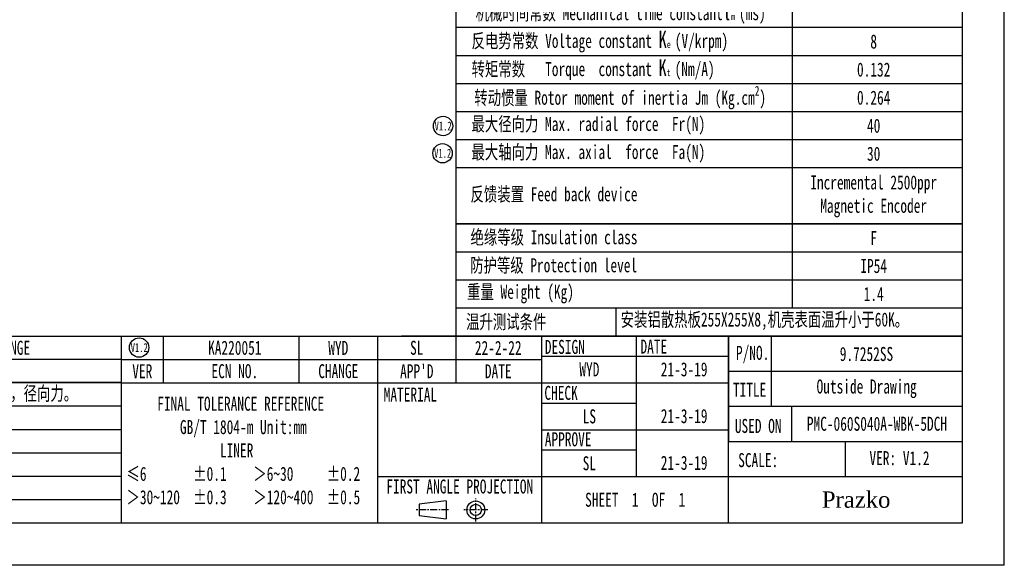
# Model space of a CAD drawing. Extents: x 8881 to 9574, y 555 to 1045.
# Tile 5 of 7: x 9223 to 9574, y 555 to 749. Entities that reach past the tile are written whole.
import ezdxf

# ---------------------------------------------------------------- set-up
doc = ezdxf.new("R2010")
doc.units = 0
doc.header["$MEASUREMENT"] = 0
doc.linetypes.add('CENTER', pattern=[2, 1.25, -0.25, 0.25, -0.25])
doc.layers.get('0').update_dxf_attribs({"linetype": 'CONTINUOUS'})
for name, color, linetype in [('01_SOLID', 7, 'CONTINUOUS'), ('BORDER', 7, 'CONTINUOUS'), ('dimensoin', 7, 'CONTINUOUS')]:
    doc.layers.add(name, color=color, linetype=linetype)
doc.styles.add('FS', font='txt', dxfattribs={"bigfont": 'hztxt.shx'})
doc.styles.get("Standard").update_dxf_attribs({"font": 'SimSun.ttf', "width": 0.7, "height": 5})

msp = doc.modelspace()

# ---------------------------------------------------------------- linework, layer by layer
at = {"color": 7, "linetype": 'Continuous', "lineweight": 30}
for p, q in [((9558.8559, 1029.86915), (9558.8559, 569.86915)), ((9128.8559, 636.53582), (9258.8559, 636.53582)), ((9128.85594, 636.53583), (9258.85594, 636.53583)), ((9258.8559, 636.53582), (9258.8559, 569.86915)), ((9258.8559, 636.53582), (9558.8559, 636.53582)), ((9558.8559, 569.86915), (8903.8559, 569.86915))]:
    msp.add_line(p, q, dxfattribs=at)
at = {"layer": '01_SOLID', "color": 1, "linetype": 'CENTER', "ltscale": 2}
for p, q in [((9385.31915, 570.50021), (9385.31915, 578.70094)), ((9375.58931, 574.60057), (9364.02647, 574.60057)), ((9389.60346, 574.60057), (9381.03484, 574.60057))]:
    msp.add_line(p, q, dxfattribs=at)
at = {"layer": '01_SOLID', "color": 2}
for centre in [(9373.64471, 711.46742), (9373.4678, 701.74325), (9265.22663, 632.48268)]:
    msp.add_circle(centre, 3.4565, dxfattribs=at)
at = {"layer": 'BORDER', "color": 1}
for p, q in [((9573.8559, 554.86915), (9573.8559, 1044.91915)), ((9573.85589, 554.86915), (8880.85589, 554.86915))]:
    msp.add_line(p, q, dxfattribs=at)
at = {"layer": 'dimensoin', "color": 2, "lineweight": 25}
for p, q in [((9378.2732, 746.53582), (9378.2732, 756.53582)), ((9378.2732, 746.53582), (9378.2732, 756.53582)), ((9378.2732, 746.53582), (9378.2732, 756.53582)), ((9498.27315, 746.53582), (9498.27315, 756.53582)), ((9558.85555, 746.5358), (9378.27315, 746.5358)), ((9378.2732, 736.53582), (9378.2732, 746.53582)), ((9378.2732, 736.53582), (9378.2732, 746.53582)), ((9378.2732, 736.53582), (9378.2732, 746.53582)), ((9498.27315, 736.53582), (9498.27315, 746.53582)), ((9558.85555, 736.5358), (9378.27315, 736.5358)), ((9378.2732, 726.53582), (9378.2732, 736.53582)), ((9378.2732, 726.53582), (9378.2732, 736.53582)), ((9378.2732, 726.53582), (9378.2732, 736.53582)), ((9498.27315, 726.53582), (9498.27315, 736.53582)), ((9558.85555, 726.5358), (9378.27315, 726.5358)), ((9378.2732, 716.53582), (9378.2732, 726.53582)), ((9378.2732, 716.53582), (9378.2732, 726.53582)), ((9378.2732, 716.53582), (9378.2732, 726.53582)), ((9498.27315, 716.53582), (9498.27315, 726.53582)), ((9558.8556, 716.53582), (9378.2732, 716.53582)), ((9378.2732, 706.53582), (9378.2732, 716.53582)), ((9498.27315, 706.53582), (9498.27315, 716.53582)), ((9558.85555, 706.5358), (9378.27315, 706.5358)), ((9378.2732, 696.53582), (9378.2732, 706.53582)), ((9498.27315, 696.53582), (9498.27315, 706.53582)), ((9378.27315, 676.5358), (9378.2732, 696.53582)), ((9558.85555, 696.5358), (9378.27315, 696.5358)), ((9558.85555, 696.5358), (9378.27315, 696.5358)), ((9558.85555, 696.5358), (9378.27315, 696.5358)), ((9558.85555, 696.5358), (9378.27315, 696.5358)), ((9558.85555, 696.5358), (9378.27315, 696.5358)), ((9378.2732, 686.53582), (9378.2732, 696.53582)), ((9378.2732, 686.53582), (9378.2732, 696.53582)), ((9378.2732, 686.53582), (9378.2732, 696.53582)), ((9498.27315, 676.53582), (9498.27315, 696.53582)), ((9558.85555, 676.5358), (9378.27315, 676.5358)), ((9378.27315, 676.5358), (9558.85556, 676.5358)), ((9378.27315, 676.5358), (9558.85556, 676.5358)), ((9378.2732, 666.53582), (9378.2732, 676.53582)), ((9378.2732, 666.53582), (9378.2732, 676.53582)), ((9378.2732, 666.53582), (9378.2732, 676.53582)), ((9558.8556, 676.53582), (9378.2732, 676.53582)), ((9558.8556, 676.5358), (9378.2732, 676.5358)), ((9378.2732, 676.5358), (9558.85561, 676.5358)), ((9378.2732, 676.5358), (9558.85561, 676.5358)), ((9498.27315, 666.53582), (9498.27315, 676.53582)), ((9558.85555, 666.53581), (9378.27315, 666.53581)), ((9378.2732, 656.53582), (9378.2732, 666.53582)), ((9378.2732, 656.53582), (9378.2732, 666.53582)), ((9498.27315, 656.53582), (9498.27315, 666.53582)), ((9558.8556, 656.53582), (9378.27315, 656.53582)), ((9558.8556, 656.53582), (9378.27315, 656.53582)), ((9378.27324, 636.53582), (9378.27315, 656.53582)), ((9378.2732, 646.53582), (9378.2732, 656.53582)), ((9378.2732, 646.53582), (9378.2732, 656.53582)), ((9558.85555, 656.5358), (9378.2732, 656.5358)), ((9558.85556, 656.5358), (9378.2732, 656.5358)), ((9498.27315, 646.53582), (9498.27315, 656.53582)), ((9558.85563, 646.53585), (9378.27323, 646.53585)), ((9435.34795, 636.53585), (9435.34795, 646.53585)), ((9273.85594, 636.53583), (9273.85594, 619.86917)), ((9322.2732, 619.86915), (9322.2732, 636.53582)), ((9350.2732, 636.53582), (9350.2732, 569.86915)), ((9558.8559, 636.53582), (9358.8559, 636.53582)), ((9378.2732, 619.86915), (9378.2732, 636.53582)), ((9408.8559, 569.86915), (9408.8559, 636.53582)), ((9442.66164, 586.53582), (9442.66164, 636.53582)), ((9475.52257, 636.53582), (9475.52257, 611.53582)), ((9475.52257, 569.86915), (9475.52257, 636.53582)), ((9490.64726, 636.53582), (9490.64726, 611.53582)), ((9475.52257, 629.33582), (9408.8559, 629.33582)), ((9258.85594, 628.2025), (9128.85594, 628.2025)), ((9258.85594, 628.2025), (9408.85594, 628.2025)), ((9258.85594, 628.2025), (9408.85594, 628.2025)), ((9258.85594, 628.2025), (9408.85594, 628.2025)), ((9258.85594, 628.2025), (9408.85594, 628.2025)), ((9475.52257, 624.03582), (9475.52257, 599.03582)), ((9475.52257, 624.03582), (9558.8559, 624.03582)), ((9258.8559, 619.86915), (9128.8559, 619.86915)), ((9258.85594, 619.97188), (9128.85594, 619.97188)), ((9258.85594, 619.97188), (9128.85594, 619.97188)), ((9258.85594, 619.86915), (9128.85594, 619.86915)), ((9258.8559, 619.86915), (9408.8559, 619.86915)), ((9408.8559, 619.86915), (9475.52257, 619.86915)), ((9408.8559, 619.86915), (9475.52257, 619.86915)), ((9408.8559, 619.86915), (9475.52257, 619.86915)), ((9258.8559, 611.53582), (9128.8559, 611.53582)), ((9408.8559, 612.66915), (9442.66164, 612.66915)), ((9475.52257, 611.53582), (9558.8559, 611.53582)), ((9497.98934, 611.53582), (9497.98934, 599.03582)), ((9258.8559, 603.20248), (9128.8559, 603.20248)), ((9258.85594, 603.20248), (9128.85594, 603.20248)), ((9408.8559, 603.20249), (9475.52257, 603.20249)), ((9408.8559, 603.20249), (9475.52257, 603.20249)), ((9408.8559, 603.20249), (9475.52257, 603.20249)), ((9408.8559, 603.20249), (9475.52257, 603.20249)), ((9475.52257, 599.03582), (9558.8559, 599.03582)), ((9517.18924, 586.53582), (9517.18924, 599.03582)), ((9258.8559, 594.86915), (9128.8559, 594.86915)), ((9258.8559, 594.86915), (9128.8559, 594.86915)), ((9408.8559, 596.00249), (9442.66164, 596.00249)), ((9258.8559, 586.53582), (9128.8559, 586.53582)), ((9350.2732, 586.53582), (9558.8559, 586.53582)), ((9408.8559, 586.53582), (9475.52257, 586.53582)), ((9408.8559, 586.53582), (9475.52257, 586.53582)), ((9408.8559, 586.53582), (9475.52257, 586.53582)), ((9258.8559, 578.20248), (9128.8559, 578.20248))]:
    msp.add_line(p, q, dxfattribs=at)
at = {"layer": 'dimensoin', "color": 3, "lineweight": 25}
for p, q in [((9374.698, 577.79617), (9365.09136, 576.60217)), ((9365.09136, 576.60217), (9365.09136, 572.59897)), ((9374.698, 577.79617), (9374.698, 571.40497)), ((9365.09136, 572.59897), (9374.698, 571.40497))]:
    msp.add_line(p, q, dxfattribs=at)
for radius in [3.1956, 2.0016]:
    msp.add_circle((9385.31915, 574.60057), radius, dxfattribs=at)

# ---------------------------------------------------------------- texts
at = {"layer": '01_SOLID', "color": 3}
for s, insert, char_height, width, attachment_point in [('机械时间常数 Mechanical time constant{\\H1.2x;τ\\H0.4168x;m \\H1.999x;(ms)}', (9436.99351, 751.53579), 5, 115, 5), ('反电势常数 Voltage constant {\\H1.22x;K\\H0.4101x;e \\H1.999x;(V/krpm)}', (9429.58259, 741.53579), 5, 115, 5), ('8', (9527.25763, 741.5358), 5, 115, 5), ('转矩常数   Torque  constant {\\H1.2x;K\\H0.4167x;t \\H2x;(Nm/A)}', (9427.17931, 731.53579), 5, 115, 5), ('0.132', (9527.25763, 731.5358), 5, 115, 5), ('\\A1;转动惯量 Rotor moment of inertia Jm (Kg.cm{\\H0.7x;\\S2^  ;\\H1.429x;)}', (9436.83317, 721.53579), 5, 115, 5), ('0.264', (9527.25763, 721.5358), 5, 115, 5), ('V1.2', (9373.67935, 711.43638), 3.2, 73.6, 5), ('最大径向力 Max. radial force  Fr(N)', (9425.48781, 711.53579), 5, 115, 5), ('40', (9527.25762, 711.5358), 5, 115, 5), ('V1.2', (9373.50243, 701.71221), 3.2, 73.6, 5), ('最大轴向力 Max. axial  force  Fa(N)', (9425.47709, 701.53579), 5, 115, 5), ('30', (9527.25763, 701.5358), 5, 115, 5), ('Incremental 2500ppr Magnetic Encoder', (9527.25767, 686.36288), 5, 63.1401624, 5), ('反馈装置 Feed back device', (9413.21687, 686.87096), 5, 115, 5), ('绝缘等级 Insulation class', (9413.21687, 671.53581), 5, 115, 5), ('F', (9527.25763, 671.53582), 5, 115, 5), ('防护等级 Protection level', (9413.09144, 661.53579), 5, 115, 5), ('IP54', (9527.25763, 661.53581), 5, 115, 5), ('重量 Weight (Kg)', (9401.26936, 651.53579), 5, 115, 5), ('1.4', (9527.25768, 651.53582), 5, 115, 5), ('温升测试条件', (9396.18554, 641.41241), 5, 115, 5), ('安装铝散热板255X255X8,机壳表面温升小于60K。', (9488.27625, 641.84544), 5, 115, 5), ('DESCRIPTION OF CHANGE', (9201.35594, 632.36917), 5, 115, 5), ('V1.2', (9265.26126, 632.45164), 3.2, 73.6, 5), ('KA220051', (9299.35594, 632.36918), 5, 115, 5), ('WYD', (9336.2732, 632.36917), 5, 115, 5), ('SL', (9364.2732, 632.36917), 5, 115, 5), ('22-2-22', (9393.32455, 632.36917), 5, 115, 5), ('{\\C3;VER}', (9266.35594, 624.03583), 5, 115, 5), ('{\\C3;ECN NO.}', (9299.35594, 624.03583), 5, 115, 5), ('{\\C3;CHANGE}', (9336.2732, 624.03582), 5, 115, 5), ("APP'D", (9364.2732, 624.03582), 5, 115, 5), ('{\\C3;DATE}', (9393.32455, 624.03582), 5, 115, 5), ('前端盖外形更改,增加轴向力，径向力。', (9201.35598, 615.50652), 5, 115, 5), ('\\pxql;  {\\H1.25x;   FINAL TOLERANCE REFERENCE\\P        GB/T 1804-m Unit:mm\\P              LINER             \\P≤6       %%P0.1    ＞6~30     %%P0.2\\P＞30~120  %%P0.3    ＞120~400  %%P0.5 }', (9260.73096, 614.97829), 4, 95.0424959, 1), ('\\pxqc;FIRST ANGLE PROJECTION', (9328.50413, 585.45846), 5, 102.2025743, 1)]:
    msp.add_mtext(s, dxfattribs=dict(at, insert=insert, char_height=char_height, width=width, attachment_point=attachment_point))
at = {"layer": '01_SOLID', "color": 2, "char_height": 5, "width": 68.2086402, "attachment_point": 5}
for s, insert in [('{\\C3;9.7252SS}', (9524.69049, 630.15293)), ('{\\C3;Outside Drawing}', (9524.75158, 617.78582)), ('{\\fSimSun|b0|i0|c134|p2;\\C3;PMC-060S040A-WBK-5DCH}', (9528.42262, 605.28582)), ('{\\C3;VER: \\C1;V1.2}', (9536.46402, 593.02435))]:
    msp.add_mtext(s, dxfattribs=dict(at, insert=insert))
at = {"layer": '01_SOLID', "color": 1, "char_height": 5, "width": 68.2086402, "attachment_point": 5}
for s, insert in [('WYD', (9425.83618, 624.68874)), ('21-3-19', (9459.64192, 624.68874)), ('{\\C3;MATERIAL}', (9362.01042, 615.73102)), ('LS', (9425.83618, 607.91554)), ('21-3-19', (9459.64192, 608.02208)), ('SL', (9425.83618, 591.19218)), ('21-3-19', (9459.64192, 591.35541)), ('{\\C3;SCALE:}', (9486.06808, 592.33311)), ('{\\C3;SHEET  }1{\\C3;  OF}  1', (9442.18924, 578.20249))]:
    msp.add_mtext(s, dxfattribs=dict(at, insert=insert))
at = {"layer": 'dimensoin', "color": 3, "lineweight": 25, "char_height": 5, "width": 22.8166667, "attachment_point": 1}
for s, insert in [('DESIGN', (9409.9352, 635.21672)), ('DATE', (9444.06324, 635.34144)), ('P/NO.', (9478.13044, 633.09152)), ('CHECK', (9409.78785, 618.83187)), ('TITLE', (9477.02813, 619.93242)), ('USED ON', (9477.72288, 607.03911)), ('APPROVE', (9409.9352, 602.27792))]:
    msp.add_mtext(s, dxfattribs=dict(at, insert=insert))
at = {"layer": 'dimensoin', "color": 3, "lineweight": 25, "insert": (9483.37045, 581.21046), "char_height": 5.8333333, "width": 75.25, "attachment_point": 1, "style": 'FS'}
msp.add_mtext('\\pxqc;{\\fTimes New Roman|b0|i0|c0|p18;Prazko}', dxfattribs=at)

doc.saveas('drawing.dxf')
